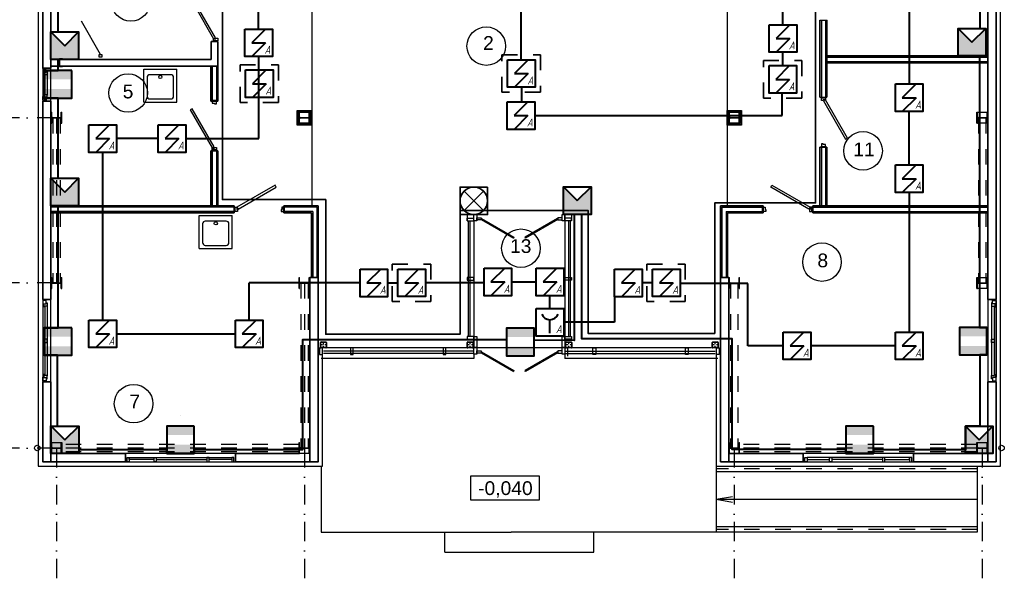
# Model space of a CAD drawing. Header units: millimetres. Extents: x -119471 to 297097, y -64331 to 65495.
# Tile 3 of 54: x -109245 to -91377, y -39360 to -29320. Entities that reach past the tile are written whole.
import ezdxf

# ---------------------------------------------------------------- set-up
doc = ezdxf.new("R2010")
doc.units = ezdxf.units.MM
for name, pattern in [('Dashed', [564.444447, 282.222223, -282.222223]), ('Dot & Dashed', [670.277762, 352.777767, -176.388884, 0, -141.111112]), ('GOST2.303 5', [75, 32.25, -21.5, 1.5, -19.75])]:
    doc.linetypes.add(name, pattern=pattern)
for name, color, linetype, lineweight in [('41 ПС датчики', 1, 'Continuous', 40), ('43 ОС датчики', 82, 'Continuous', 40), ('45 ДПЛС', 232, 'Continuous', 40), ('60 Оповещение', 213, 'Continuous', 35)]:
    doc.layers.add(name, color=color, linetype=linetype, lineweight=lineweight)
doc.styles.add('GOST 2.304', font='cs_gost2304.shx')
doc.styles.add('СГЕНЕРИР_СТИЛЬ_1', font='arial.ttf')
doc.linetypes.add('GOST2.303 3', pattern='A,0,[1,Шадрино_стадия П_графич.часть1.Shx,S=0.394841,R=0,X=0,Y=0],-68.5,0', length=68.5)

# ---------------------------------------------------------------- blocks, each defined once
blk = doc.blocks.new('A$C2C87110B')
at = {"layer": '43 ОС датчики'}
blk.add_hatch(color=0, dxfattribs=at).paths.add_polyline_path([(0, 0), (2.5, 2.5), (-2.5, 2.5), (-2.5, -2.5), (2.5, -2.5)])
at = {"layer": '43 ОС датчики', "color": 0}
for p, q in [((2.5, 2.5), (0, 0)), ((0, 0), (2.5, -2.5))]:
    blk.add_line(p, q, dxfattribs=at)
blk.add_lwpolyline([(-2.5, 2.5), (2.5, 2.5), (2.5, -2.5), (-2.5, -2.5)], close=True, dxfattribs=at)
blk = doc.blocks.new('A$C71DB1A2A')
at = {"layer": '41 ПС датчики', "color": 0, "ltscale": 20}
for p, q in [((125, 250), (-125, 0)), ((-125, 0), (125, 0)), ((125, 0), (-125, -250))]:
    blk.add_line(p, q, dxfattribs=at)
at = {"layer": '41 ПС датчики', "color": 0}
blk.add_lwpolyline([(-250, 250), (250, 250), (250, -250), (-250, -250)], close=True, dxfattribs=at)
at = {"layer": '41 ПС датчики', "color": 0, "style": 'GOST 2.304', "oblique": 15}
blk.add_text('А', height=145, dxfattribs=at).set_placement((108, -197))
blk = doc.blocks.new('A$C1DCD67E7')
at = {"layer": '41 ПС датчики', "color": 0}
blk.add_line((0, -200), (0, 50), dxfattribs=at)
blk.add_lwpolyline([(-250, 250), (250, 250), (250, -250), (-250, -250)], close=True, dxfattribs=at)
blk.add_arc((0, 206), 160, 200.5737, 339.4263, dxfattribs=at)
at = {"layer": '41 ПС датчики', "color": 0, "style": 'GOST 2.304', "oblique": 15}
blk.add_text('А', height=145, dxfattribs=at).set_placement((108, -197))

msp = doc.modelspace()

# ---------------------------------------------------------------- hatches: boundary and pattern name
at = {"layer": '43 ОС датчики'}
h = msp.add_hatch(color=256, dxfattribs=at)
h.paths.add_polyline_path([(-108797.9, -30244.2), (-108297.9, -30244.2), (-108297.9, -30406.2), (-108797.9, -30406.2)])
h.paths.add_polyline_path([(-108797.9, -30582.2), (-108297.9, -30582.2), (-108297.9, -30744.2), (-108797.9, -30744.2)])
h = msp.add_hatch(color=256, dxfattribs=at)
h.paths.add_polyline_path([(-108797.9, -34916.2), (-108297.9, -34916.2), (-108297.9, -35078.2), (-108797.9, -35078.2)])
h.paths.add_polyline_path([(-108797.9, -35254.2), (-108297.9, -35254.2), (-108297.9, -35416.2), (-108797.9, -35416.2)])
h = msp.add_hatch(color=256, dxfattribs=at)
h.paths.add_polyline_path([(-100410.8, -34925.5), (-99910.8, -34925.5), (-99910.8, -35087.4), (-100410.8, -35087.4)])
h.paths.add_polyline_path([(-100410.8, -35263.5), (-99910.8, -35263.5), (-99910.8, -35425.5), (-100410.8, -35425.5)])
h = msp.add_hatch(color=256, dxfattribs=at)
h.paths.add_polyline_path([(-92191.9, -34909.8), (-91691.9, -34909.8), (-91691.9, -35071.7), (-92191.9, -35071.7)])
h.paths.add_polyline_path([(-92191.9, -35247.8), (-91691.9, -35247.8), (-91691.9, -35409.8), (-92191.9, -35409.8)])
h = msp.add_hatch(color=256, dxfattribs=at)
h.paths.add_polyline_path([(-106576.9, -36702.4), (-106076.9, -36702.4), (-106076.9, -36864.4), (-106576.9, -36864.4)])
h.paths.add_polyline_path([(-106576.9, -37040.4), (-106076.9, -37040.4), (-106076.9, -37202.4), (-106576.9, -37202.4)])
h = msp.add_hatch(color=256, dxfattribs=at)
h.paths.add_polyline_path([(-94251.8, -36702.4), (-93751.8, -36702.4), (-93751.8, -36864.4), (-94251.8, -36864.4)])
h.paths.add_polyline_path([(-94251.8, -37040.4), (-93751.8, -37040.4), (-93751.8, -37202.4), (-94251.8, -37202.4)])

# ---------------------------------------------------------------- linework, layer by layer
at = {"linetype": 'Continuous'}
for p, q in [((-103945.4, -28227.4), (-103945.4, -32702)), ((-96408.4, -28227.4), (-96408.4, -32702)), ((-107776.7, -29951.6), (-108126.1, -29346.4)), ((-94721.7, -29327.4), (-94596.9, -29327.4)), ((-94696.9, -29327.4), (-94696.9, -30727.4)), ((-94692.2, -29327.4), (-94592.2, -29327.4)), ((-94692.2, -29327.4), (-94592.2, -29327.4)), ((-94692.2, -29327.4), (-94592.2, -29327.4)), ((-94621.9, -29327.4), (-94621.9, -30727.4)), ((-105651.6, -29717), (-105751.6, -29717)), ((-105651.6, -29717), (-105751.6, -29717)), ((-105651.6, -29717), (-105751.6, -29717)), ((-94596.9, -30002.4), (-91676.9, -30002.4)), ((-108525, -30039.9), (-108525, -30163.9)), ((-108522, -30039.9), (-108522, -30163.9)), ((-108465, -30031.9), (-108517, -30031.9)), ((-108465, -30034.9), (-108517, -30034.9)), ((-108517, -30168.9), (-108465, -30168.9)), ((-108517, -30171.9), (-108465, -30171.9)), ((-108465, -30034.9), (-108465, -30031.9)), ((-108465, -30171.9), (-108465, -30168.9)), ((-105750.9, -30162.7), (-105750.9, -30800.2)), ((-105675.9, -30162.7), (-105675.9, -30800.2)), ((-94596.9, -30077.4), (-91676.9, -30077.4)), ((-108763, -30202.5), (-108827, -30202.5)), ((-108763, -30222.5), (-108827, -30222.5)), ((-108827, -30222.5), (-108827, -30288.5)), ((-108827, -30288.5), (-108809, -30288.5)), ((-108827, -30288.5), (-108827, -30716.5)), ((-108809, -30338.5), (-108809, -30282.5)), ((-108809, -30282.5), (-108763, -30282.5)), ((-108791, -30338.5), (-108809, -30338.5)), ((-108745, -30322.5), (-108793, -30322.5)), ((-108791, -30322.5), (-108791, -30682.5)), ((-108763, -30282.5), (-108763, -30222.5)), ((-108763, -30262.5), (-108745, -30262.5)), ((-108745, -30262.5), (-108745, -30322.5)), ((-108745, -30322.5), (-108745, -30692.2)), ((-106992.7, -30820.8), (-106992.7, -30220.8)), ((-106992.7, -30220.8), (-106392.7, -30220.8)), ((-106392.7, -30820.8), (-106392.7, -30220.8)), ((-106392.7, -30820.8), (-106392.7, -30220.8)), ((-108827, -30782.5), (-108827, -30716.5)), ((-108827, -30716.5), (-108809, -30716.5)), ((-108791, -30666.5), (-108809, -30666.5)), ((-108809, -30666.5), (-108809, -30722.5)), ((-108809, -30722.5), (-108763, -30722.5)), ((-108745, -30682.5), (-108791, -30682.5)), ((-108763, -30722.5), (-108763, -30782.5)), ((-108745, -30742.5), (-108745, -30682.5)), ((-94721.7, -30727.4), (-94596.9, -30727.4)), ((-94696.9, -30727.4), (-94596.9, -30727.4)), ((-94696.9, -30727.4), (-94596.9, -30727.4)), ((-94696.9, -30727.4), (-94596.9, -30727.4)), ((-108763, -30782.5), (-108827, -30782.5)), ((-108827, -30802.5), (-108702, -30802.5)), ((-108763, -30802.5), (-108827, -30802.5)), ((-108763, -30742.5), (-108745, -30742.5)), ((-106992.7, -30820.8), (-106392.7, -30820.8)), ((-106992.7, -30820.8), (-106392.7, -30820.8)), ((-105676, -30790.2), (-105776, -30790.2)), ((-108674.5, -31002.4), (-108664.5, -31002.4)), ((-108674.5, -31202.4), (-108674.5, -31002.4)), ((-108664.5, -31086.1), (-108664.5, -31002.4)), ((-108489.5, -31086.1), (-108489.5, -31002.4)), ((-108489.5, -31002.4), (-108479.5, -31002.4)), ((-108479.5, -31202.4), (-108479.5, -31002.4)), ((-104174.4, -31002.4), (-104164.4, -31002.4)), ((-104174.4, -31202.4), (-104174.4, -31002.4)), ((-104164.4, -31086.1), (-104164.4, -31002.4)), ((-103989.4, -31086.1), (-103989.4, -31002.4)), ((-103989.4, -31002.4), (-103979.4, -31002.4)), ((-103979.4, -31202.4), (-103979.4, -31002.4)), ((-96375.9, -31002.4), (-96364.4, -31002.4)), ((-96375.9, -31202.4), (-96375.9, -31002.4)), ((-96364.4, -31085.9), (-96364.4, -31002.4)), ((-96189.4, -31085.9), (-96189.4, -31002.4)), ((-96189.4, -31002.4), (-96177.9, -31002.4)), ((-96177.9, -31202.4), (-96177.9, -31002.4)), ((-96176.9, -31177.4), (-96176.9, -31027.4)), ((-91874.4, -31002.4), (-91864.4, -31002.4)), ((-91874.4, -31202.4), (-91874.4, -31002.4)), ((-91874.4, -31002.4), (-91864.4, -31002.4)), ((-91874.4, -31202.4), (-91874.4, -31002.4)), ((-91864.4, -31086.1), (-91864.4, -31002.4)), ((-91864.4, -31002.4), (-91689.4, -31002.4)), ((-91689.4, -31086.1), (-91689.4, -31002.4)), ((-91689.4, -31002.4), (-91679.4, -31002.4)), ((-91689.4, -31002.4), (-91679.4, -31002.4)), ((-91679.4, -31202.4), (-91679.4, -31002.4)), ((-91679.4, -31002.4), (-91676.9, -31002.4)), ((-91676.9, -31002.4), (-91676.9, -31202.4)), ((-108674.5, -31202.4), (-108664.5, -31202.4)), ((-108664.5, -31202.4), (-108664.5, -31118.6)), ((-108651.5, -31099.1), (-108502.5, -31099.1)), ((-108651.5, -31105.6), (-108502.5, -31105.6)), ((-108489.5, -31202.4), (-108489.5, -31118.6)), ((-108489.5, -31202.4), (-108479.5, -31202.4)), ((-104174.4, -31202.4), (-104164.4, -31202.4)), ((-104164.4, -31202.4), (-104164.4, -31118.6)), ((-104151.4, -31099.1), (-104002.4, -31099.1)), ((-104151.4, -31105.6), (-104002.4, -31105.6)), ((-103989.4, -31202.4), (-103989.4, -31118.6)), ((-103989.4, -31202.4), (-103979.4, -31202.4)), ((-96375.9, -31202.4), (-96364.4, -31202.4)), ((-96364.4, -31202.4), (-96364.4, -31118.9)), ((-96351.4, -31098.9), (-96202.4, -31098.9)), ((-96351.4, -31105.9), (-96202.4, -31105.9)), ((-96189.4, -31202.4), (-96189.4, -31118.9)), ((-96189.4, -31202.4), (-96177.9, -31202.4)), ((-91874.4, -31202.4), (-91864.4, -31202.4)), ((-91864.4, -31202.4), (-91864.4, -31118.6)), ((-91689.4, -31202.4), (-91864.4, -31202.4)), ((-91851.4, -31099.1), (-91702.4, -31099.1)), ((-91851.4, -31105.6), (-91702.4, -31105.6)), ((-91689.4, -31202.4), (-91689.4, -31118.6)), ((-91689.4, -31202.4), (-91679.4, -31202.4)), ((-91676.9, -31202.4), (-91679.4, -31202.4)), ((-105676, -31700.2), (-105776, -31700.2)), ((-105676, -31700.2), (-105776, -31700.2)), ((-105676, -31700.2), (-105776, -31700.2)), ((-105751, -31700.2), (-105751, -32702)), ((-105676, -31700.2), (-105676, -32702)), ((-94697.2, -31637.4), (-94697.2, -32702)), ((-94622.2, -31637.4), (-94622.2, -32702)), ((-105351.9, -32727), (-108676.9, -32727)), ((-105351.9, -32802), (-108676.9, -32802)), ((-105351.9, -32802), (-105351.9, -32702)), ((-105351.9, -32802), (-105351.9, -32702)), ((-105351.9, -32802), (-105351.9, -32702)), ((-104001.1, -32702), (-104451.9, -32702)), ((-104451.9, -32702), (-104001.4, -32702)), ((-103851.6, -32727), (-104451.9, -32727)), ((-103926.6, -32802), (-104451.9, -32802)), ((-104441.9, -32802), (-104441.9, -32702)), ((-103926.6, -32802), (-103926.6, -34002.4)), ((-103851.6, -32727), (-103851.6, -34002.4)), ((-101056.9, -32857.1), (-101006.9, -32857.1)), ((-99296.9, -32857.1), (-99346.9, -32857.1)), ((-96502.2, -32727), (-95752.4, -32727)), ((-96502.2, -32727), (-96502.2, -34002.4)), ((-96427.2, -32802), (-95752.4, -32802)), ((-96427.2, -32802), (-96427.2, -34002.4)), ((-96352.7, -32702), (-95752.4, -32702)), ((-95752.4, -32702), (-96352.4, -32702)), ((-95762.4, -32802), (-95762.4, -32702)), ((-94852.4, -32727), (-91676.9, -32727)), ((-94852.4, -32802), (-91676.9, -32802)), ((-105986.8, -33480.1), (-105986.8, -32880.1)), ((-105986.8, -32880.1), (-105386.8, -32880.1)), ((-105386.8, -33480.1), (-105386.8, -32880.1)), ((-105386.8, -33480.1), (-105386.8, -32880.1)), ((-101121.9, -32977.1), (-101121.9, -32927.1)), ((-101121.9, -32927.1), (-101001.9, -32927.1)), ((-101101.9, -35077), (-101101.9, -32977.1)), ((-101071.9, -35077), (-101071.9, -32977.1)), ((-101001.9, -32977.1), (-101001.9, -35277)), ((-100861.9, -32934), (-100871.9, -32951.4)), ((-100871.9, -32951.4), (-100285.3, -33290)), ((-100861.9, -32934), (-100274.8, -33273)), ((-99491.9, -32934), (-100078.9, -33273)), ((-99481.9, -32951.4), (-100068.4, -33290)), ((-99491.9, -32934), (-99481.9, -32951.4)), ((-99231.9, -32927.1), (-99351.9, -32927.1)), ((-99351.9, -32977.1), (-99351.9, -35277)), ((-99281.9, -35077), (-99281.9, -32977.1)), ((-99251.9, -35077), (-99251.9, -32977.1)), ((-99231.9, -32977.1), (-99231.9, -32927.1)), ((-100274.8, -33273), (-100284.8, -33290.3)), ((-100078.9, -33273), (-100068.9, -33290.3)), ((-105986.8, -33480.1), (-105386.8, -33480.1)), ((-105986.8, -33480.1), (-105386.8, -33480.1)), ((-108674.5, -34002.4), (-108664.5, -34002.4)), ((-108674.5, -34202.4), (-108674.5, -34002.4)), ((-108664.5, -34086.1), (-108664.5, -34002.4)), ((-108664.5, -34202.4), (-108664.5, -34118.6)), ((-108651.5, -34099.1), (-108502.5, -34099.1)), ((-108651.5, -34105.6), (-108502.5, -34105.6)), ((-108489.5, -34086.1), (-108489.5, -34002.4)), ((-108489.5, -34002.4), (-108479.5, -34002.4)), ((-108489.5, -34202.4), (-108489.5, -34118.6)), ((-108479.5, -34202.4), (-108479.5, -34002.4)), ((-104174.4, -34002.4), (-104164.4, -34002.4)), ((-104174.4, -34202.4), (-104174.4, -34002.4)), ((-104164.4, -34086.1), (-104164.4, -34002.4)), ((-104164.4, -34202.4), (-104164.4, -34118.6)), ((-104151.4, -34099.1), (-104002.4, -34099.1)), ((-104151.4, -34105.6), (-104002.4, -34105.6)), ((-103989.4, -34086.1), (-103989.4, -34002.4)), ((-103989.4, -34002.4), (-103979.4, -34002.4)), ((-103989.4, -34202.4), (-103989.4, -34118.6)), ((-103979.4, -34202.4), (-103979.4, -34002.4)), ((-103976.9, -34002.4), (-103826.9, -34002.4)), ((-96526.9, -34002.4), (-96376.9, -34002.4)), ((-96374.4, -34002.4), (-96364.4, -34002.4)), ((-96374.4, -34202.4), (-96374.4, -34002.4)), ((-96364.4, -34086.1), (-96364.4, -34002.4)), ((-96364.4, -34202.4), (-96364.4, -34118.6)), ((-96351.4, -34099.1), (-96202.4, -34099.1)), ((-96351.4, -34105.6), (-96202.4, -34105.6)), ((-96189.4, -34086.1), (-96189.4, -34002.4)), ((-96189.4, -34002.4), (-96179.4, -34002.4)), ((-96189.4, -34202.4), (-96189.4, -34118.6)), ((-96179.4, -34202.4), (-96179.4, -34002.4)), ((-91874.4, -34002.4), (-91864.4, -34002.4)), ((-91874.4, -34202.4), (-91874.4, -34002.4)), ((-91874.4, -34002.4), (-91864.4, -34002.4)), ((-91874.4, -34202.4), (-91874.4, -34002.4)), ((-91864.4, -34086.1), (-91864.4, -34002.4)), ((-91864.4, -34002.4), (-91689.4, -34002.4)), ((-91864.4, -34202.4), (-91864.4, -34118.6)), ((-91851.4, -34099.1), (-91702.4, -34099.1)), ((-91851.4, -34105.6), (-91702.4, -34105.6)), ((-91689.4, -34086.1), (-91689.4, -34002.4)), ((-91689.4, -34002.4), (-91679.4, -34002.4)), ((-91689.4, -34002.4), (-91679.4, -34002.4)), ((-91689.4, -34202.4), (-91689.4, -34118.6)), ((-91679.4, -34202.4), (-91679.4, -34002.4)), ((-91679.4, -34002.4), (-91676.9, -34002.4)), ((-91676.9, -34002.4), (-91676.9, -34202.4)), ((-108674.5, -34202.4), (-108664.5, -34202.4)), ((-108489.5, -34202.4), (-108479.5, -34202.4)), ((-104174.4, -34202.4), (-104164.4, -34202.4)), ((-103989.4, -34202.4), (-103979.4, -34202.4)), ((-103976.9, -37202.4), (-103976.9, -34202.4)), ((-96374.4, -34202.4), (-96364.4, -34202.4)), ((-96189.4, -34202.4), (-96179.4, -34202.4)), ((-91874.4, -34202.4), (-91864.4, -34202.4)), ((-91689.4, -34202.4), (-91864.4, -34202.4)), ((-91689.4, -34202.4), (-91679.4, -34202.4)), ((-91676.9, -34202.4), (-91679.4, -34202.4)), ((-108763, -34402.4), (-108827, -34402.4)), ((-108827, -34422.4), (-108827, -34488.4)), ((-108763, -34422.4), (-108827, -34422.4)), ((-108809, -34482.4), (-108763, -34482.4)), ((-108809, -34538.4), (-108809, -34482.4)), ((-108763, -34482.4), (-108763, -34422.4)), ((-108763, -34462.4), (-108745, -34462.4)), ((-108745, -34462.4), (-108745, -34522.4)), ((-91608.9, -34462.4), (-91608.9, -34522.4)), ((-91590.9, -34462.4), (-91608.9, -34462.4)), ((-91590.9, -34402.4), (-91526.9, -34402.4)), ((-91590.9, -34482.4), (-91590.9, -34422.4)), ((-91590.9, -34422.4), (-91526.9, -34422.4)), ((-91544.9, -34482.4), (-91590.9, -34482.4)), ((-91544.9, -34538.4), (-91544.9, -34482.4)), ((-91526.9, -34422.4), (-91526.9, -34488.4)), ((-108827, -34488.4), (-108809, -34488.4)), ((-108827, -34488.4), (-108827, -35816.4)), ((-108791, -34538.4), (-108809, -34538.4)), ((-108745, -34522.4), (-108793, -34522.4)), ((-108791, -34522.4), (-108791, -35782.4)), ((-108745, -34522.4), (-108745, -35792.1)), ((-91608.9, -34522.4), (-91560.9, -34522.4)), ((-91608.9, -34522.4), (-91608.9, -35792.1)), ((-91562.9, -34522.4), (-91562.9, -35782.4)), ((-91562.9, -34538.4), (-91544.9, -34538.4)), ((-91526.9, -34488.4), (-91544.9, -34488.4)), ((-91526.9, -34488.4), (-91526.9, -35816.4)), ((-108745, -35127.3), (-108791, -35127.3)), ((-108791, -35187.3), (-108745, -35187.3)), ((-108745, -35187.3), (-108745, -35127.3)), ((-103786.9, -35270.3), (-103786.9, -35184.5)), ((-103780.9, -35270.3), (-103780.9, -35184.5)), ((-103774.8, -35172.4), (-103689, -35172.4)), ((-103774.8, -35178.4), (-103689, -35178.4)), ((-103683, -35184.5), (-103683, -35270.3)), ((-103676.9, -35184.5), (-103676.9, -35270.3)), ((-101126.9, -35270.3), (-101126.9, -35184.5)), ((-101120.9, -35270.3), (-101120.9, -35184.5)), ((-101114.8, -35172.4), (-101029, -35172.4)), ((-101114.8, -35178.4), (-101029, -35178.4)), ((-101023, -35184.5), (-101023, -35270.3)), ((-101016.9, -35184.5), (-101016.9, -35270.3)), ((-99336.9, -35270.3), (-99336.9, -35184.5)), ((-99330.9, -35270.3), (-99330.9, -35184.5)), ((-99324.8, -35172.4), (-99239, -35172.4)), ((-99324.8, -35178.4), (-99239, -35178.4)), ((-99233, -35184.5), (-99233, -35270.3)), ((-99226.9, -35184.5), (-99226.9, -35270.3)), ((-96676.9, -35270.3), (-96676.9, -35184.5)), ((-96670.9, -35270.3), (-96670.9, -35184.5)), ((-96664.8, -35172.4), (-96579, -35172.4)), ((-96664.8, -35178.4), (-96579, -35178.4)), ((-96573, -35184.5), (-96573, -35270.3)), ((-96566.9, -35184.5), (-96566.9, -35270.3)), ((-91608.9, -35187.3), (-91608.9, -35127.3)), ((-91608.9, -35127.3), (-91562.9, -35127.3)), ((-91562.9, -35187.3), (-91608.9, -35187.3)), ((-103689, -35276.3), (-103774.8, -35276.3)), ((-103689, -35282.4), (-103774.8, -35282.4)), ((-96691.9, -35282), (-103751.9, -35282)), ((-101001.9, -35342), (-103731.9, -35342)), ((-101029, -35276.3), (-101114.8, -35276.3)), ((-101029, -35282.4), (-101114.8, -35282.4)), ((-100861.9, -35353.9), (-100871.9, -35371.3)), ((-100871.9, -35371.3), (-100285.3, -35709.9)), ((-100861.9, -35353.9), (-100274.8, -35692.8)), ((-99491.9, -35353.9), (-100078.9, -35692.8)), ((-99481.9, -35371.3), (-100068.4, -35709.9)), ((-99491.9, -35353.9), (-99481.9, -35371.3)), ((-99351.9, -35342), (-96621.9, -35342)), ((-99239, -35276.3), (-99324.8, -35276.3)), ((-99239, -35282.4), (-99324.8, -35282.4)), ((-99301.9, -35282), (-99301.9, -35433.3)), ((-96579, -35276.3), (-96664.8, -35276.3)), ((-96579, -35282.4), (-96664.8, -35282.4)), ((-101001.9, -35477), (-103776.9, -35477)), ((-101001.9, -35382), (-103731.9, -35382)), ((-101001.9, -35402), (-101001.9, -35477)), ((-99351.9, -35382), (-96621.9, -35382)), ((-99351.9, -35402), (-99351.9, -35477)), ((-99351.9, -35402), (-99351.9, -35477)), ((-96576.9, -35477), (-99351.9, -35477)), ((-100274.8, -35692.8), (-100284.8, -35710.2)), ((-100078.9, -35692.8), (-100068.9, -35710.2)), ((-108837.4, -35902.4), (-108712.4, -35902.4)), ((-108827, -35816.4), (-108809, -35816.4)), ((-108827, -35882.4), (-108827, -35816.4)), ((-108763, -35882.4), (-108827, -35882.4)), ((-108827, -35902.4), (-108677.1, -35902.4)), ((-108809, -35766.4), (-108809, -35822.4)), ((-108791, -35766.4), (-108809, -35766.4)), ((-108809, -35822.4), (-108763, -35822.4)), ((-108745, -35782.4), (-108791, -35782.4)), ((-108763, -35822.4), (-108763, -35882.4)), ((-108763, -35842.4), (-108745, -35842.4)), ((-108745, -35842.4), (-108745, -35782.4)), ((-91516.4, -35902.4), (-91641.4, -35902.4)), ((-91608.9, -35842.4), (-91608.9, -35782.4)), ((-91608.9, -35782.4), (-91562.9, -35782.4)), ((-91590.9, -35842.4), (-91608.9, -35842.4)), ((-91544.9, -35822.4), (-91590.9, -35822.4)), ((-91590.9, -35822.4), (-91590.9, -35882.4)), ((-91590.9, -35882.4), (-91526.9, -35882.4)), ((-91562.9, -35766.4), (-91544.9, -35766.4)), ((-91544.9, -35766.4), (-91544.9, -35822.4)), ((-91526.9, -35816.4), (-91544.9, -35816.4)), ((-91526.9, -35882.4), (-91526.9, -35816.4)), ((-106326.9, -36503.5), (-106326.9, -36503.5)), ((-108674.5, -37002.4), (-108664.5, -37002.4)), ((-108674.5, -37202.4), (-108674.5, -37002.4)), ((-108664.5, -37086.1), (-108664.5, -37002.4)), ((-108664.5, -37202.4), (-108664.5, -37118.6)), ((-108651.5, -37099.1), (-108502.5, -37099.1)), ((-108651.5, -37105.6), (-108502.5, -37105.6)), ((-108489.5, -37086.1), (-108489.5, -37002.4)), ((-108489.5, -37002.4), (-108479.5, -37002.4)), ((-108489.5, -37202.4), (-108489.5, -37118.6)), ((-108479.5, -37202.4), (-108479.5, -37002.4)), ((-104174.4, -37002.4), (-104164.4, -37002.4)), ((-104174.4, -37202.4), (-104174.4, -37002.4)), ((-104164.4, -37086.1), (-104164.4, -37002.4)), ((-104164.4, -37202.4), (-104164.4, -37118.6)), ((-104151.4, -37099.1), (-104002.4, -37099.1)), ((-104151.4, -37105.6), (-104002.4, -37105.6)), ((-103989.4, -37086.1), (-103989.4, -37002.4)), ((-103989.4, -37002.4), (-103979.4, -37002.4)), ((-103989.4, -37202.4), (-103989.4, -37118.6)), ((-103979.4, -37202.4), (-103979.4, -37002.4)), ((-96374.4, -37002.4), (-96364.4, -37002.4)), ((-96374.4, -37202.4), (-96374.4, -37002.4)), ((-96364.4, -37086.1), (-96364.4, -37002.4)), ((-96364.4, -37202.4), (-96364.4, -37118.6)), ((-96351.4, -37099.1), (-96202.4, -37099.1)), ((-96351.4, -37105.6), (-96202.4, -37105.6)), ((-96189.4, -37086.1), (-96189.4, -37002.4)), ((-96189.4, -37002.4), (-96179.4, -37002.4)), ((-96189.4, -37202.4), (-96189.4, -37118.6)), ((-96179.4, -37202.4), (-96179.4, -37002.4)), ((-91876.9, -37102.4), (-91874.4, -37102.4)), ((-91876.9, -37102.4), (-91874.4, -37102.4)), ((-91874.4, -37002.4), (-91864.4, -37002.4)), ((-91874.4, -37202.4), (-91874.4, -37002.4)), ((-91864.4, -37086.1), (-91864.4, -37002.4)), ((-91864.4, -37202.4), (-91864.4, -37118.6)), ((-91851.4, -37099.1), (-91702.4, -37099.1)), ((-91851.4, -37105.6), (-91702.4, -37105.6)), ((-91689.4, -37086.1), (-91689.4, -37002.4)), ((-91689.4, -37002.4), (-91679.4, -37002.4)), ((-91689.4, -37202.4), (-91689.4, -37118.6)), ((-91679.4, -37202.4), (-91679.4, -37002.4)), ((-108674.5, -37202.4), (-108664.5, -37202.4)), ((-108489.5, -37202.4), (-108479.5, -37202.4)), ((-106767, -37312.4), (-105846.8, -37312.4)), ((-104174.4, -37202.4), (-104164.4, -37202.4)), ((-103989.4, -37202.4), (-104164.4, -37202.4)), ((-103989.4, -37202.4), (-103979.4, -37202.4)), ((-103979.4, -37202.4), (-103989.4, -37202.4)), ((-103976.9, -37202.4), (-103979.4, -37202.4)), ((-103977, -37352.4), (-103976.9, -37202.4)), ((-96374.4, -37202.4), (-96364.4, -37202.4)), ((-96189.4, -37202.4), (-96179.4, -37202.4)), ((-93586.8, -37312.4), (-94507, -37312.4)), ((-91874.4, -37202.4), (-91864.4, -37202.4)), ((-91689.4, -37202.4), (-91679.4, -37202.4)), ((-96606.9, -37402.4), (-96606.9, -38632.4)), ((-91866.9, -37432.4), (-91866.9, -38632.4)), ((-99814.3, -37610.9), (-101063.1, -37610.9)), ((-101063.1, -37610.9), (-101063.1, -38040.9)), ((-99814.3, -38040.9), (-99814.3, -37610.9)), ((-91866.9, -37532.4), (-96606.9, -37532.4)), ((-101063.1, -38040.9), (-99814.3, -38040.9)), ((-96606.9, -38032.4), (-96306.4, -37982.1)), ((-96606.9, -38032.4), (-96306.4, -38082.7)), ((-96606.9, -38032.4), (-91866.9, -38032.4)), ((-91866.9, -38532.4), (-96606.9, -38532.4)), ((-101526.9, -38992.4), (-101526.9, -38632.4)), ((-96576.9, -38632.4), (-100326.9, -38632.4)), ((-98826.9, -38992.4), (-98826.9, -38632.4)), ((-91866.9, -38632.4), (-96576.9, -38632.4)), ((-101526.9, -38992.4), (-98826.9, -38992.4))]:
    msp.add_line(p, q, dxfattribs=at)
at = {"linetype": 'Continuous', "lineweight": 35}
for p, q in [((-94721.7, -29327.4), (-94721.7, -30727.4)), ((-94596.9, -29327.4), (-94596.9, -30727.4)), ((-105651.6, -29717), (-105771.7, -29717)), ((-105771.7, -29717), (-105771.7, -30042.4)), ((-105651.7, -29717), (-105651.7, -30800.2)), ((-94596.9, -29977.4), (-91677.3, -29977.4)), ((-94596.9, -29977.4), (-91676.9, -29977.4)), ((-105771.7, -30042.4), (-108676.9, -30042.4)), ((-108676.9, -30162.1), (-105651.6, -30162.1)), ((-105776.7, -30162.1), (-105776.7, -30800.2)), ((-94596.9, -30102.4), (-91676.9, -30102.4)), ((-105651.4, -30800.2), (-105776.7, -30800.2)), ((-105651.7, -31700.2), (-105776.7, -31700.2)), ((-105776.7, -31700.2), (-105776.7, -32702)), ((-105651.7, -31700.2), (-105651.7, -32702)), ((-94721.9, -31637.4), (-94721.9, -32702)), ((-94721.9, -31637.4), (-94596.9, -31637.4)), ((-94696.9, -31637.4), (-94596.9, -31637.4)), ((-94596.9, -31637.4), (-94596.9, -32702)), ((-105651.7, -32702), (-108676.9, -32702)), ((-105351.9, -32827), (-108676.9, -32827)), ((-105351.9, -32702), (-105651.7, -32702)), ((-105351.9, -32702), (-105351.9, -32827)), ((-104451.9, -32702), (-104451.9, -32827)), ((-103826.9, -32702), (-104451.9, -32702)), ((-103951.6, -32827), (-104451.9, -32827)), ((-103951.6, -32827), (-103951.6, -34002.4)), ((-103826.9, -32702), (-103826.9, -34002.4)), ((-96526.9, -32702), (-95752.4, -32702)), ((-96526.9, -32702), (-96526.9, -34002.4)), ((-96402.2, -32827), (-95752.4, -32827)), ((-96402.2, -32827), (-96402.2, -34002.4)), ((-95752.4, -32702), (-95752.4, -32827)), ((-94852.4, -32702), (-94852.4, -32827)), ((-94852.4, -32802), (-94852.4, -32702)), ((-94852.4, -32802), (-94852.4, -32702)), ((-94852.4, -32802), (-94852.4, -32702)), ((-94852.4, -32702), (-91676.9, -32702)), ((-94852.4, -32827), (-91676.9, -32827)), ((-104174.4, -37202.4), (-105326.9, -37202.4)), ((-105326.9, -37202.4), (-105326.9, -37352.4)), ((-105326.9, -37352.4), (-103977, -37352.4))]:
    msp.add_line(p, q, dxfattribs=at)
at = {"linetype": 'Dot & Dashed'}
for p, q in [((-108577, -31102.4), (-112962.2, -31102.4)), ((-108577, -34102.4), (-112962.2, -34102.4)), ((-108577, -37102.4), (-112963.7, -37102.4)), ((-108577, -37102.4), (-108577, -41964.2)), ((-104076.9, -37102.4), (-104076.9, -41918.7)), ((-96276.9, -37102.4), (-96276.9, -41918.7)), ((-91776.9, -37102.4), (-91776.9, -41918.7))]:
    msp.add_line(p, q, dxfattribs=at)
at = {"linetype": 'GOST2.303 5'}
for p, q in [((-108676.5, -31102.4), (-108477.5, -31102.4)), ((-108577, -31097.1), (-108577, -31107.6)), ((-104176.4, -31102.4), (-103977.4, -31102.4)), ((-104076.9, -31097.1), (-104076.9, -31107.6)), ((-96377.9, -31102.4), (-96175.9, -31102.4)), ((-96276.9, -31096.9), (-96276.9, -31107.9)), ((-91876.4, -31102.4), (-91677.4, -31102.4)), ((-91776.9, -31097.1), (-91776.9, -31107.6)), ((-108676.5, -34102.4), (-108477.5, -34102.4)), ((-108577, -34097.1), (-108577, -34107.6)), ((-104176.4, -34102.4), (-103977.4, -34102.4)), ((-104076.9, -34097.1), (-104076.9, -34107.6)), ((-96376.4, -34102.4), (-96177.4, -34102.4)), ((-96276.9, -34097.1), (-96276.9, -34107.6)), ((-91876.4, -34102.4), (-91677.4, -34102.4)), ((-91776.9, -34097.1), (-91776.9, -34107.6)), ((-103731.9, -35284.6), (-103731.9, -35170.2)), ((-101071.9, -35284.6), (-101071.9, -35170.2)), ((-99281.9, -35284.6), (-99281.9, -35170.2)), ((-96621.9, -35284.6), (-96621.9, -35170.2)), ((-103674.7, -35227.4), (-103789.1, -35227.4)), ((-101014.7, -35227.4), (-101129.1, -35227.4)), ((-99224.7, -35227.4), (-99339.1, -35227.4)), ((-96564.7, -35227.4), (-96679.1, -35227.4)), ((-108676.5, -37102.4), (-108477.5, -37102.4)), ((-108577, -37097.1), (-108577, -37107.6)), ((-104176.4, -37102.4), (-103977.4, -37102.4)), ((-104076.9, -37097.1), (-104076.9, -37107.6)), ((-96376.4, -37102.4), (-96177.4, -37102.4)), ((-96276.9, -37097.1), (-96276.9, -37107.6)), ((-91876.4, -37102.4), (-91677.4, -37102.4)), ((-91776.9, -37097.1), (-91776.9, -37107.6))]:
    msp.add_line(p, q, dxfattribs=at)
at = {"linetype": 'Dashed'}
for p, q in [((-108643, -31105.9), (-108643, -34098.9)), ((-108577, -31105.9), (-108577, -34098.9)), ((-108577, -31105.9), (-108577, -34098.9)), ((-108511, -31105.9), (-108511, -34098.9)), ((-91842.9, -31105.9), (-91842.9, -34098.9)), ((-91710.9, -31105.9), (-91710.9, -34098.9)), ((-104142.9, -34105.9), (-104142.9, -37098.9)), ((-104076.9, -34105.9), (-104076.9, -37098.9)), ((-104010.9, -34105.9), (-104010.9, -37098.9)), ((-96342.9, -34105.9), (-96342.9, -37098.9)), ((-96210.9, -34105.9), (-96210.9, -37098.9)), ((-104176.4, -37036.4), (-108479.5, -37036.4)), ((-104176.4, -37102.4), (-108479.5, -37102.4)), ((-91876.4, -37036.4), (-96179.4, -37036.4)), ((-91876.4, -37102.4), (-96179.4, -37102.4)), ((-104176.4, -37168.4), (-108479.5, -37168.4)), ((-91876.4, -37168.4), (-96179.4, -37168.4)), ((-91866.9, -37482.4), (-96606.9, -37482.4)), ((-91866.9, -38582.4), (-96606.9, -38582.4))]:
    msp.add_line(p, q, dxfattribs=at)
at = {"linetype": 'Continuous', "flags": 128}
for points in [[(-96606.9, -35402), (-96606.9, -37432.4), (-91446.9, -37432.4), (-91446.9, -15952.4), (-91526.9, -15952.4)], [(-108827, -17412.3), (-108907, -17412.3), (-108907, -37432.4), (-103746.9, -37432.4), (-103746.9, -35402)], [(-104195.9, -31002.4), (-104195.9, -30982.4), (-103957.9, -30982.4), (-103957.9, -31002.4)], [(-103977.9, -31202.4), (-104195.9, -31202.4), (-104195.9, -31002.4), (-103987.4, -31002.4)], [(-96395.9, -31002.4), (-96395.9, -30982.4), (-96157.9, -30982.4), (-96157.9, -31002.4)], [(-96177.9, -31202.4), (-96395.9, -31202.4), (-96395.9, -31002.4), (-96187.4, -31002.4)], [(-106807, -37312.4), (-107256.9, -37312.4), (-107256.9, -37272.4), (-105396.9, -37272.4), (-105396.9, -37312.4), (-105806.8, -37312.4)], [(-93546.8, -37312.4), (-93096.9, -37312.4), (-93096.9, -37272.4), (-94956.9, -37272.4), (-94956.9, -37312.4), (-94547, -37312.4)], [(-103776.9, -37432.4), (-103776.9, -38632.4), (-100326.9, -38632.4)]]:
    msp.add_lwpolyline(points, dxfattribs=at)
at = {"linetype": 'Continuous', "lineweight": 35, "flags": 128}
for points in [[(-91676.9, -34402.4), (-91526.9, -34402.4), (-91526.9, -27802.5), (-91676.9, -27802.5)], [(-108677, -30202.5), (-108827, -30202.5), (-108827, -29002.3), (-108677, -29002.3)], [(-108676.9, -30802.5), (-108827, -30802.5), (-108827, -34402.4), (-108676.9, -34402.4)], [(-103976.8, -34002.4), (-103826.9, -34002.4), (-103826.9, -37352.4), (-103977, -37352.4)], [(-96377, -34002.4), (-96526.9, -34002.4), (-96526.9, -37352.4), (-96376.9, -37352.4)], [(-108677.1, -35902.4), (-108827, -35902.4), (-108827, -37352.4), (-108677, -37352.4)], [(-91676.9, -37352.4), (-91526.9, -37352.4), (-91526.9, -35902.4), (-91676.9, -35902.4)], [(-107326.9, -37202.4), (-108677, -37202.4), (-108677, -37352.4), (-107326.9, -37352.4)], [(-96376.9, -37202.4), (-95026.9, -37202.4), (-95026.9, -37352.4), (-96376.9, -37352.4)], [(-93026.9, -37202.4), (-91676.9, -37202.4), (-91676.9, -37352.4), (-93026.9, -37352.4)]]:
    msp.add_lwpolyline(points, close=True, dxfattribs=at)
at = {"linetype": 'Continuous', "flags": 128}
for points in [[(-105690.9, -29647), (-106039.8, -29042.8), (-106075, -29061.8), (-105725.6, -29667)], [(-105651.6, -29702), (-105725.6, -29702), (-105725.6, -29669), (-105683.6, -29669), (-105683.6, -29657), (-105651.6, -29657)], [(-107801.7, -30003.6), (-107801.7, -29953.6), (-107751.7, -29953.6), (-107751.7, -30003.6)], [(-108827, -30802.5), (-108677, -30802.5), (-108677, -30202.5), (-108827, -30202.5)], [(-105676, -30805.2), (-105750, -30805.2), (-105750, -30838.2), (-105708, -30838.2), (-105708, -30850.2), (-105676, -30850.2)], [(-94696.9, -30742.4), (-94622.9, -30742.4), (-94622.9, -30775.4), (-94664.9, -30775.4), (-94664.9, -30787.4), (-94696.9, -30787.4)], [(-94657.5, -30797.4), (-94257.5, -31490.2), (-94222.9, -31470.2), (-94622.9, -30777.4)], [(-105715.4, -31630.2), (-106115.4, -30937.4), (-106150, -30957.4), (-105750, -31650.2)], [(-104208.4, -30969.9), (-103945.4, -30969.9), (-103945.4, -31234.9), (-104208.4, -31234.9)], [(-104195.9, -30982.4), (-103957.9, -30982.4), (-103957.9, -31222.4), (-104195.9, -31222.4)], [(-96408.4, -30969.9), (-96145.4, -30969.9), (-96145.4, -31234.9), (-96408.4, -31234.9)], [(-96395.9, -30982.4), (-96157.9, -30982.4), (-96157.9, -31222.4), (-96395.9, -31222.4)], [(-94696.9, -31622.4), (-94622.9, -31622.4), (-94622.9, -31589.4), (-94664.9, -31589.4), (-94664.9, -31577.4), (-94696.9, -31577.4)], [(-105676, -31685.2), (-105750, -31685.2), (-105750, -31652.2), (-105708, -31652.2), (-105708, -31640.2), (-105676, -31640.2)], [(-105281.9, -32762.7), (-104589.1, -32362.7), (-104609.1, -32328), (-105301.9, -32728)], [(-94922.4, -32762.7), (-95615.2, -32362.7), (-95595.2, -32328), (-94902.4, -32728)], [(-105336.9, -32802), (-105336.9, -32728), (-105303.9, -32728), (-105303.9, -32770), (-105291.9, -32770), (-105291.9, -32802)], [(-104456.9, -32802), (-104456.9, -32728), (-104489.9, -32728), (-104489.9, -32770), (-104501.9, -32770), (-104501.9, -32802)], [(-101121.9, -32977.1), (-101001.9, -32977.1), (-101001.9, -32857.1), (-101121.9, -32857.1)], [(-101001.9, -32977.1), (-101001.9, -32857.1), (-100951.9, -32857.1), (-100951.9, -32977.1)], [(-99401.9, -32977.1), (-99401.9, -32857.1), (-99351.9, -32857.1), (-99351.9, -32977.1)], [(-99231.9, -32977.1), (-99351.9, -32977.1), (-99351.9, -32857.1), (-99231.9, -32857.1)], [(-95747.4, -32802), (-95747.4, -32728), (-95714.4, -32728), (-95714.4, -32770), (-95702.4, -32770), (-95702.4, -32802)], [(-94867.4, -32802), (-94867.4, -32728), (-94900.4, -32728), (-94900.4, -32770), (-94912.4, -32770), (-94912.4, -32802)], [(-100951.9, -32917.1), (-100871.9, -32917.1), (-100871.9, -32957.1), (-100951.9, -32957.1)], [(-99401.9, -32917.1), (-99481.9, -32917.1), (-99481.9, -32957.1), (-99401.9, -32957.1)], [(-101001.9, -34052.1), (-101001.9, -34002.1), (-101121.9, -34002.1), (-101121.9, -34052.1)], [(-99351.9, -34052.1), (-99351.9, -34002.1), (-99231.9, -34002.1), (-99231.9, -34052.1)], [(-108676.9, -34402.4), (-108826.9, -34402.4), (-108826.9, -35902.4), (-108676.9, -35902.4)], [(-91527, -34402.4), (-91677, -34402.4), (-91677, -35902.4), (-91527, -35902.4)], [(-101001.9, -35127), (-101001.9, -35077), (-101121.9, -35077), (-101121.9, -35127)], [(-101001.9, -35077), (-100951.9, -35077), (-100951.9, -35277), (-101001.9, -35277)], [(-99401.9, -35077), (-99351.9, -35077), (-99351.9, -35277), (-99401.9, -35277)], [(-99351.9, -35127), (-99351.9, -35077), (-99231.9, -35077), (-99231.9, -35127)], [(-103751.9, -35282), (-103801.9, -35282), (-103801.9, -35402), (-103751.9, -35402)], [(-103191.9, -35282), (-103241.9, -35282), (-103241.9, -35402), (-103191.9, -35402)], [(-101511.9, -35282), (-101561.9, -35282), (-101561.9, -35402), (-101511.9, -35402)], [(-101001.9, -35397), (-101001.9, -35277), (-100951.9, -35277), (-100951.9, -35397)], [(-100951.9, -35337), (-100871.9, -35337), (-100871.9, -35377), (-100951.9, -35377)], [(-99401.9, -35337), (-99481.9, -35337), (-99481.9, -35377), (-99401.9, -35377)], [(-99401.9, -35397), (-99401.9, -35277), (-99351.9, -35277), (-99351.9, -35397)], [(-98841.9, -35282), (-98791.9, -35282), (-98791.9, -35402), (-98841.9, -35402)], [(-97161.9, -35282), (-97111.9, -35282), (-97111.9, -35402), (-97161.9, -35402)], [(-96601.9, -35282), (-96551.9, -35282), (-96551.9, -35402), (-96601.9, -35402)], [(-108677, -37002.4), (-108479.5, -37002.4), (-108479.5, -37202.4), (-108677, -37202.4)], [(-91874.4, -37002.4), (-91676.9, -37002.4), (-91676.9, -37202.4), (-91874.4, -37202.4)], [(-105326.9, -37202.4), (-107326.9, -37202.4), (-107326.9, -37352.4), (-105326.9, -37352.4)], [(-107296.9, -37272.4), (-107256.9, -37272.4), (-107256.9, -37352.4), (-107296.9, -37352.4)], [(-106807, -37272.4), (-106767, -37272.4), (-106767, -37352.4), (-106807, -37352.4)], [(-105806.8, -37272.4), (-105846.8, -37272.4), (-105846.8, -37352.4), (-105806.8, -37352.4)], [(-105356.9, -37272.4), (-105396.9, -37272.4), (-105396.9, -37352.4), (-105356.9, -37352.4)], [(-93026.9, -37202.4), (-95026.9, -37202.4), (-95026.9, -37352.4), (-93026.9, -37352.4)], [(-94996.9, -37272.4), (-94956.9, -37272.4), (-94956.9, -37352.4), (-94996.9, -37352.4)], [(-94547, -37272.4), (-94507, -37272.4), (-94507, -37352.4), (-94547, -37352.4)], [(-93546.8, -37272.4), (-93586.8, -37272.4), (-93586.8, -37352.4), (-93546.8, -37352.4)], [(-93056.9, -37272.4), (-93096.9, -37272.4), (-93096.9, -37352.4), (-93056.9, -37352.4)]]:
    msp.add_lwpolyline(points, close=True, dxfattribs=at)
for points in [[(-106502.7, -30320.8), (-106882.7, -30320.8, 0.4142136), (-106932.7, -30370.8), (-106932.7, -30710.8, 0.4142136), (-106882.7, -30760.8), (-106502.7, -30760.8, 0.4142136), (-106452.7, -30710.8), (-106452.7, -30370.8, 0.4142136)], [(-106502.7, -30320.8), (-106882.7, -30320.8, 0.4142136), (-106932.7, -30370.8), (-106932.7, -30710.8, 0.4142136), (-106882.7, -30760.8), (-106502.7, -30760.8, 0.4142136), (-106452.7, -30710.8), (-106452.7, -30370.8, 0.4142136)], [(-105496.8, -32980.1), (-105876.8, -32980.1, 0.4142136), (-105926.8, -33030.1), (-105926.8, -33370.1, 0.4142136), (-105876.8, -33420.1), (-105496.8, -33420.1, 0.4142136), (-105446.8, -33370.1), (-105446.8, -33030.1, 0.4142136)], [(-105496.8, -32980.1), (-105876.8, -32980.1, 0.4142136), (-105926.8, -33030.1), (-105926.8, -33370.1, 0.4142136), (-105876.8, -33420.1), (-105496.8, -33420.1, 0.4142136), (-105446.8, -33370.1), (-105446.8, -33030.1, 0.4142136)]]:
    msp.add_lwpolyline(points, format="xyb", close=True, dxfattribs=at)
at = {"linetype": 'GOST2.303 3', "flags": 128}
for points in [[(-103977.9, -31202.4), (-103957.9, -31202.4), (-103957.9, -31002.4), (-103977.9, -31002.4)], [(-104195.9, -31202.4), (-104195.9, -31222.4), (-103957.9, -31222.4), (-103957.9, -31202.4)]]:
    msp.add_lwpolyline(points, dxfattribs=at)
at = {"linetype": 'Continuous'}
for centre, radius in [((-107227.1, -28998.6), 350), ((-100777.6, -29800.4), 350), ((-107276.6, -30651.8), 350), ((-106692.7, -30360.8), 30), ((-106692.7, -30360.8), 30), ((-93940.3, -31703.5), 350), ((-105686.8, -33020.1), 30), ((-105686.8, -33020.1), 30), ((-100148.5, -33472), 350), ((-94686, -33724), 350), ((-107178, -36296.9), 350), ((-108927, -37102.4), 50), ((-91426.8, -37102.4), 50)]:
    msp.add_circle(centre, radius, dxfattribs=at)
for centre, radius, start, end in [((-108517, -30039.9), 8, 90, 180), ((-108517, -30163.9), 8, 180, 270), ((-108517, -30039.9), 5, 90, 180), ((-108517, -30163.9), 5, 180, 270), ((-108651.5, -31086.1), 13, 180, 270), ((-108502.5, -31086.1), 13, 270, 0), ((-104151.4, -31086.1), 13, 180, 270), ((-104002.4, -31086.1), 13, 270, 0), ((-96351.4, -31085.9), 13, 180, 270), ((-96202.4, -31085.9), 13, 270, 0), ((-91851.4, -31086.1), 13, 180, 270), ((-91702.4, -31086.1), 13, 270, 0), ((-108651.5, -31118.6), 13, 90, 180), ((-108502.5, -31118.6), 13, 0, 90), ((-104151.4, -31118.6), 13, 90, 180), ((-104002.4, -31118.6), 13, 0, 90), ((-96351.4, -31118.9), 13, 90, 180), ((-96202.4, -31118.9), 13, 0, 90), ((-91851.4, -31118.6), 13, 90, 180), ((-91702.4, -31118.6), 13, 0, 90), ((-108651.5, -34086.1), 13, 180, 270), ((-108651.5, -34118.6), 13, 90, 180), ((-108502.5, -34086.1), 13, 270, 0), ((-108502.5, -34118.6), 13, 0, 90), ((-104151.4, -34086.1), 13, 180, 270), ((-104151.4, -34118.6), 13, 90, 180), ((-104002.4, -34086.1), 13, 270, 0), ((-104002.4, -34118.6), 13, 0, 90), ((-96351.4, -34086.1), 13, 180, 270), ((-96351.4, -34118.6), 13, 90, 180), ((-96202.4, -34086.1), 13, 270, 0), ((-96202.4, -34118.6), 13, 0, 90), ((-91851.4, -34086.1), 13, 180, 270), ((-91851.4, -34118.6), 13, 90, 180), ((-91702.4, -34086.1), 13, 270, 0), ((-91702.4, -34118.6), 13, 0, 90), ((-103774.8, -35184.5), 12.1, 90, 180), ((-103774.8, -35184.5), 6.05, 90, 180), ((-103689, -35184.5), 12.1, 0, 90), ((-103689, -35184.5), 6.05, 0, 90), ((-101114.8, -35184.5), 12.1, 90, 180), ((-101114.8, -35184.5), 6.05, 90, 180), ((-101029, -35184.5), 12.1, 0, 90), ((-101029, -35184.5), 6.05, 0, 90), ((-99324.8, -35184.5), 12.1, 90, 180), ((-99324.8, -35184.5), 6.05, 90, 180), ((-99239, -35184.5), 12.1, 0, 90), ((-99239, -35184.5), 6.05, 0, 90), ((-96664.8, -35184.5), 12.1, 90, 180), ((-96664.8, -35184.5), 6.05, 90, 180), ((-96579, -35184.5), 12.1, 0, 90), ((-96579, -35184.5), 6.05, 0, 90), ((-103774.8, -35270.3), 12.1, 180, 270), ((-103774.8, -35270.3), 6.05, 180, 270), ((-103689, -35270.3), 12.1, 270, 0), ((-103689, -35270.3), 6.05, 270, 0), ((-101114.8, -35270.3), 12.1, 180, 270), ((-101114.8, -35270.3), 6.05, 180, 270), ((-101029, -35270.3), 12.1, 270, 0), ((-101029, -35270.3), 6.05, 270, 0), ((-99324.8, -35270.3), 12.1, 180, 270), ((-99324.8, -35270.3), 6.05, 180, 270), ((-99239, -35270.3), 12.1, 270, 0), ((-99239, -35270.3), 6.05, 270, 0), ((-96664.8, -35270.3), 12.1, 180, 270), ((-96664.8, -35270.3), 6.05, 180, 270), ((-96579, -35270.3), 12.1, 270, 0), ((-96579, -35270.3), 6.05, 270, 0), ((-108651.5, -37086.1), 13, 180, 270), ((-108651.5, -37118.6), 13, 90, 180), ((-108502.5, -37086.1), 13, 270, 0), ((-108502.5, -37118.6), 13, 0, 90), ((-104151.4, -37086.1), 13, 180, 270), ((-104151.4, -37118.6), 13, 90, 180), ((-104002.4, -37086.1), 13, 270, 0), ((-104002.4, -37118.6), 13, 0, 90), ((-96351.4, -37086.1), 13, 180, 270), ((-96351.4, -37118.6), 13, 90, 180), ((-96202.4, -37086.1), 13, 270, 0), ((-96202.4, -37118.6), 13, 0, 90), ((-91851.4, -37086.1), 13, 180, 270), ((-91851.4, -37118.6), 13, 90, 180), ((-91702.4, -37086.1), 13, 270, 0), ((-91702.4, -37118.6), 13, 0, 90)]:
    msp.add_arc(centre, radius, start, end, dxfattribs=at)
at = {"layer": '43 ОС датчики'}
for points in [[(-108297.9, -30244.2), (-108797.9, -30244.2), (-108797.9, -30744.2), (-108297.9, -30744.2)], [(-108297.9, -34916.2), (-108797.9, -34916.2), (-108797.9, -35416.2), (-108297.9, -35416.2)], [(-99910.8, -34925.5), (-100410.8, -34925.5), (-100410.8, -35425.5), (-99910.8, -35425.5)], [(-91691.9, -34909.8), (-92191.9, -34909.8), (-92191.9, -35409.8), (-91691.9, -35409.8)], [(-106076.9, -36702.4), (-106576.9, -36702.4), (-106576.9, -37202.4), (-106076.9, -37202.4)], [(-93751.8, -36702.4), (-94251.8, -36702.4), (-94251.8, -37202.4), (-93751.8, -37202.4)]]:
    msp.add_lwpolyline(points, close=True, dxfattribs=at)
at = {"layer": '45 ДПЛС', "ltscale": 100}
for p, q in [((-100148.5, -26852.4), (-100148.5, -30048.7)), ((-104908.8, -29490.8), (-104908.8, -27578.8)), ((-95394.8, -29411.5), (-95394.8, -27595.8)), ((-93103.8, -28800.7), (-93103.8, -30488.5)), ((-104902.7, -31480.7), (-104902.7, -29990.8)), ((-95397, -30154.9), (-95397, -29911.5)), ((-100140.2, -30548.7), (-100140.2, -30813.1)), ((-95405.4, -31063.1), (-95405.4, -30654.9)), ((-99898.5, -31063.1), (-95405.4, -31063.1)), ((-93103.8, -31959.6), (-93103.8, -30988.5)), ((-106731.8, -31480.7), (-107489.4, -31480.7)), ((-106231.8, -31480.7), (-104902.7, -31480.7)), ((-107739.4, -31730.7), (-107739.4, -34778.4)), ((-93103.8, -32459.6), (-93103.8, -34994.9)), ((-103068.1, -34102.4), (-105080.5, -34102.4)), ((-105080.5, -34778.4), (-105080.5, -34102.4)), ((-102568.1, -34102.4), (-102380.1, -34102.4)), ((-100818.5, -34102.4), (-101880.1, -34102.4)), ((-100318.5, -34085), (-99872.2, -34085)), ((-97761.7, -34101.9), (-97949.7, -34101.9)), ((-96029.4, -34115.5), (-97261.7, -34115.5)), ((-96029.4, -35244.9), (-96029.4, -34115.5)), ((-99622.2, -34567.2), (-99622.2, -34335)), ((-98449.7, -34352.4), (-98449.7, -34815.1)), ((-98449.7, -34815.1), (-99372.2, -34815.1)), ((-107489.4, -35028.4), (-105330.5, -35028.4)), ((-95389.8, -35244.9), (-96029.4, -35244.9)), ((-93353.8, -35244.9), (-94889.8, -35244.9))]:
    msp.add_line(p, q, dxfattribs=at)
at = {"layer": '45 ДПЛС', "color": 82, "ltscale": 100}
msp.add_lwpolyline([(-91819.7, -27324.1), (-91819.7, -29477.4), (-91714.8, -29477.4), (-91714.8, -29977.4), (-91826.2, -29977.4), (-91826.2, -34909.8), (-91691.9, -34909.8), (-91691.9, -35409.8), (-91822.7, -35409.8), (-91822.7, -36702.4), (-92084, -36702.4), (-92084, -37132.6), (-93751.8, -37132.6), (-93751.8, -37202.4), (-94251.8, -37202.4), (-94251.8, -37131.4), (-96312.9, -37131.4), (-96312.9, -35119.4), (-99045.6, -35119.4), (-99045.6, -32857.1), (-99183.6, -32857.1), (-99183.6, -35149.9), (-99910.8, -35143.7), (-99910.8, -34925.5), (-100410.8, -34925.5), (-100410.8, -35138.1), (-103765.8, -35138.1), (-104115.6, -35138.1), (-104115.6, -37137), (-106076.9, -37137), (-106076.9, -37202.4), (-106576.9, -37202.4), (-106576.9, -37137.7), (-108174.5, -37137.7), (-108174.5, -37202.4), (-108677, -37202.4), (-108677, -36699.9), (-108556.2, -36702.4), (-108556.2, -35416.2), (-108791, -35416.2), (-108791, -34916.2), (-108547.9, -34916.2), (-108547.9, -32702), (-108676.9, -32702), (-108676.9, -32202), (-108545.9, -32202), (-108545.9, -30744.2), (-108797.9, -30744.2), (-108797.9, -30244.2), (-108547.9, -30244.2), (-108547.9, -30042.4), (-108676.9, -30042.4), (-108676.9, -29542.4), (-108547.5, -29542.4), (-108547.9, -28935.4)], dxfattribs=at)
at = {"layer": '60 Оповещение'}
for p, q in [((-100827.6, -32434), (-101181.1, -32787.5)), ((-100827.6, -32787.5), (-101181.1, -32434))]:
    msp.add_line(p, q, dxfattribs=at)
at = {"layer": '60 Оповещение', "ltscale": 100}
msp.add_lwpolyline([(-94800.6, -20426.9), (-94800.6, -32647.5), (-96631.6, -32647.5), (-96631.6, -35020.4), (-98929.4, -35020.4), (-98929.4, -32784.2), (-101254.3, -32784.2), (-101254.3, -35034.1), (-103692, -35034.1), (-103692, -32589.6), (-105564.6, -32589.6), (-105564.6, -12727.6)], dxfattribs=at)
at = {"layer": '60 Оповещение', "color": 1, "linetype": 'Dashed'}
for points in [[(-100492.6, -29957.3), (-99794.6, -29957.3), (-99794.6, -30639.3), (-100492.6, -30639.3)], [(-105246.8, -30142.7), (-104548.8, -30142.7), (-104548.8, -30824.8), (-105246.8, -30824.8)], [(-95749.5, -30063.4), (-95051.5, -30063.4), (-95051.5, -30745.5), (-95749.5, -30745.5)], [(-102482.6, -33760.5), (-101784.6, -33760.5), (-101784.6, -34442.5), (-102482.6, -34442.5)], [(-97864.2, -33760.5), (-97166.2, -33760.5), (-97166.2, -34442.5), (-97864.2, -34442.5)]]:
    msp.add_lwpolyline(points, close=True, dxfattribs=at)
at = {"layer": '60 Оповещение'}
msp.add_lwpolyline([(-100754.3, -32360.7), (-101254.3, -32360.7), (-101254.3, -32860.7), (-100754.3, -32860.7)], close=True, dxfattribs=at)
msp.add_circle((-101004.3, -32610.7), 250, dxfattribs=at)

# ---------------------------------------------------------------- block references
at = {"layer": '41 ПС датчики', "lineweight": 35, "ltscale": 100}
for name, p in [('A$C71DB1A2A', (-95394.8, -29661.5)), ('A$C71DB1A2A', (-104908.8, -29740.8)), ('A$C71DB1A2A', (-100140.2, -30298.7)), ('A$C71DB1A2A', (-95397, -30404.9)), ('A$C71DB1A2A', (-104894.4, -30484.2)), ('A$C71DB1A2A', (-93103.8, -30738.5)), ('A$C71DB1A2A', (-100148.5, -31063.1)), ('A$C71DB1A2A', (-107739.4, -31480.7)), ('A$C71DB1A2A', (-106481.8, -31480.7)), ('A$C71DB1A2A', (-93103.8, -32209.6)), ('A$C71DB1A2A', (-102818.1, -34102.4)), ('A$C71DB1A2A', (-102130.1, -34101.9)), ('A$C71DB1A2A', (-100568.5, -34085)), ('A$C71DB1A2A', (-99622.2, -34085)), ('A$C71DB1A2A', (-98199.7, -34102.4)), ('A$C71DB1A2A', (-97511.7, -34101.9)), ('A$C1DCD67E7', (-99622.2, -34817.2)), ('A$C71DB1A2A', (-107739.4, -35028.4)), ('A$C71DB1A2A', (-105080.5, -35028.4)), ('A$C71DB1A2A', (-95139.8, -35244.9)), ('A$C71DB1A2A', (-93103.8, -35244.9))]:
    msp.add_blockref(name, p, dxfattribs=at)
at = {"layer": '43 ОС датчики', "xscale": 100, "yscale": 100, "zscale": 100, "rotation": 90.00000000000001}
for p in [(-91964.8, -29727.4), (-108426.9, -29792.4), (-108426.9, -32452), (-99126.9, -32607.1), (-108424.5, -36952.4), (-91834, -36952.4)]:
    msp.add_blockref('A$C2C87110B', p, dxfattribs=at)

# ---------------------------------------------------------------- texts
at = {"linetype": 'Continuous', "char_height": 250, "style": 'СГЕНЕРИР_СТИЛЬ_1'}
for s, insert, attachment_point in [('\\A1;{\\fArial|b0|i0|c204|p38;2}', (-100835.6, -29868.3), 7), ('\\A1;{\\fArial|b0|i0|c204|p38;5}', (-107375.6, -30753), 7), ('\\A1;{\\fArial|b0|i0|c204|p38;11}', (-94116.7, -31801.7), 7), ('\\A1;{\\fArial|b0|i0|c204|p38;13}', (-100346.4, -33561.7), 7), ('\\A1;{\\fArial|b0|i0|c204|p38;8}', (-94768.7, -33822.2), 7), ('\\A1;{\\fArial|b0|i0|c204|p38;7}', (-107253.6, -36381.9), 7), ('\\A1;{\\fArial|b0|i0|c204|p38;-0,040}', (-100925.4, -37705.9), 1)]:
    msp.add_mtext(s, dxfattribs=dict(at, insert=insert, attachment_point=attachment_point))

doc.saveas('drawing.dxf')
